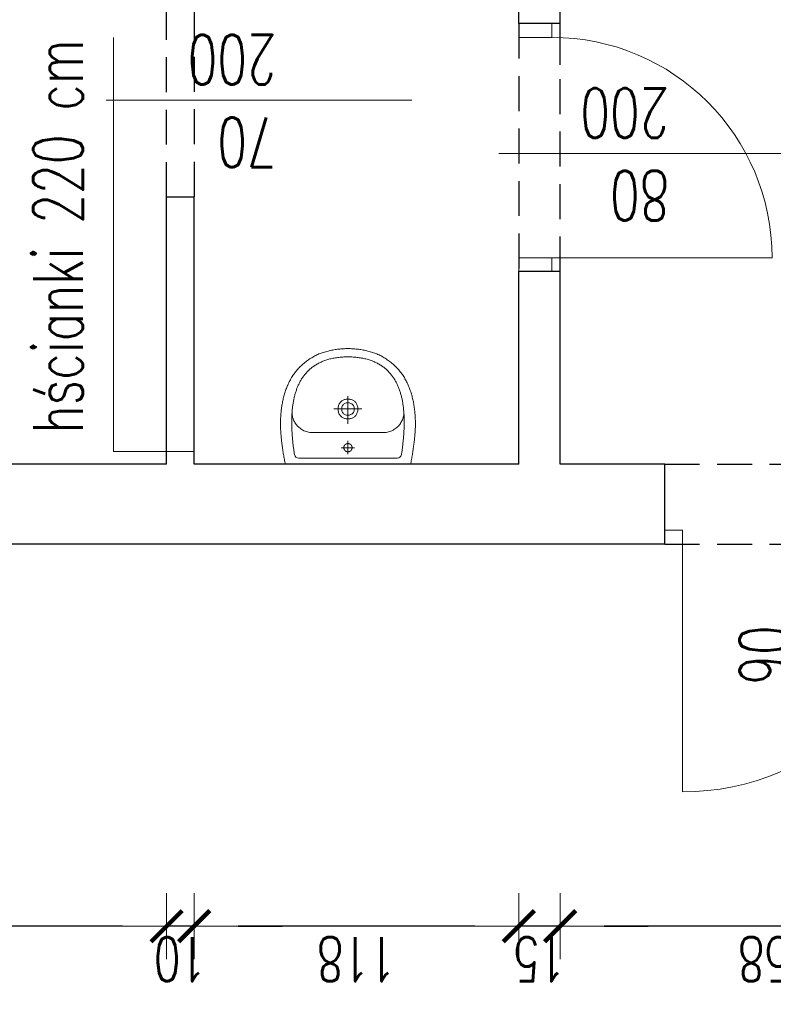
# Model space of a CAD drawing. Header units: millimetres. Extents: x -2948 to 78628, y 64669 to 215420.
# Tile 10 of 256: x 48207 to 48481, y 73176 to 73534. Entities that reach past the tile are written whole.
import ezdxf

# ---------------------------------------------------------------- set-up
doc = ezdxf.new("R2010")
doc.units = ezdxf.units.MM
doc.linetypes.add('HIDDEN', pattern=[9.525, 6.35, -3.175])
for name, color, linetype, lineweight in [('OPIS', 2, 'Continuous', 13), ('POMOC', 1, 'Continuous', 13), ('STOLARKA', 3, 'Continuous', 13), ('WYMIAR', 5, 'Continuous', 13), ('WYPOSAZENIE_SANITARNE', 122, 'Continuous', 5), ('ŚCIANY', 7, 'Continuous', 30)]:
    doc.layers.add(name, color=color, linetype=linetype, lineweight=lineweight)
doc.layers.add('pomocnicza', color=4, linetype='Continuous')
doc.styles.add('style2', font='romans.shx', dxfattribs={"width": 0.7})
doc.dimstyles.new('100', dxfattribs={"dimscale": 80, "dimtxt": 0.2, "dimasz": 0.2, "dimexe": 1.25, "dimexo": 0.625, "dimgap": 0.05, "dimtad": 1, "dimdec": 0, "dimdsep": 46, "dimlunit": 6, "dimtxsty": 'style2', "dimblk1": 'TICK', "dimblk2": 'TICK', "dimsah": 1, "dimcen": 0.2, "dimse1": 1, "dimse2": 1, "dimclrd": 256, "dimclrt": 2, "dimadec": 0, "dimazin": 0, "dimtfac": 1, "dimtdec": 0, "dimtix": 1, "dimtmove": 1, "dimatfit": 0, "dimldrblk": 'DOTSMALL', "dimfxl": 1, "dimtolj": 1, "dimtzin": 0, "dimarcsym": 0})

# ---------------------------------------------------------------- blocks, each defined once
blk = doc.blocks.new('TICK')
at = {"color": 5}
for p, q in [((0, -0.75), (0, 0.75)), ((-1, 0), (1, 0))]:
    blk.add_line(p, q, dxfattribs=at)
at = {"const_width": 0.1}
blk.add_lwpolyline([(-0.354, -0.354), (0.354, 0.354)], dxfattribs=at)
blk = doc.blocks.new('*D681')
at = {"layer": 'Defpoints', "color": 0, "ltscale": 2, "transparency": 16777216}
for p in [(48441.6, 73364.41), (48544.6, 73364.41), (48441.6, 73159.6)]:
    blk.add_point(p, dxfattribs=at)
at = {"layer": 'WYMIAR', "lineweight": -2, "ltscale": 2, "transparency": 16777216}
blk.add_line((48528.6, 73159.6), (48457.6, 73159.6), dxfattribs=at)
at = {"layer": 'WYMIAR', "lineweight": -2, "ltscale": 2, "transparency": 16777216, "xscale": 16, "yscale": 16, "zscale": 16, "rotation": 180}
blk.add_blockref('TICK', (48441.6, 73159.6), dxfattribs=at)
at = {"layer": 'WYMIAR', "lineweight": -2, "ltscale": 2, "transparency": 16777216, "xscale": 16, "yscale": 16, "zscale": 16}
blk.add_blockref('TICK', (48544.6, 73159.6), dxfattribs=at)
at = {"layer": 'WYMIAR', "color": 2, "ltscale": 2, "transparency": 16777216, "insert": (48493.1, 73147.6), "char_height": 16, "attachment_point": 5, "rotation": 180, "style": 'style2'}
blk.add_mtext('\\A1;103', dxfattribs=at)
blk = doc.blocks.new('_DotSmall')
at = {"layer": 'OPIS', "color": 0, "const_width": 0.5}
blk.add_lwpolyline([(-0.0625, 0, 1), (0.0625, 0, 1)], format="xyb", close=True, dxfattribs=at)
blk = doc.blocks.new('*D682')
at = {"layer": 'Defpoints', "color": 0, "ltscale": 2, "transparency": 16777216}
for p in [(48155.6, 73364.41), (48441.6, 73364.41), (48155.6, 73159.6)]:
    blk.add_point(p, dxfattribs=at)
at = {"layer": 'WYMIAR', "lineweight": -2, "ltscale": 2, "transparency": 16777216}
blk.add_line((48425.6, 73159.6), (48171.6, 73159.6), dxfattribs=at)
at = {"layer": 'WYMIAR', "lineweight": -2, "ltscale": 2, "transparency": 16777216, "xscale": 16, "yscale": 16, "zscale": 16, "rotation": 180}
blk.add_blockref('TICK', (48155.6, 73159.6), dxfattribs=at)
at = {"layer": 'WYMIAR', "lineweight": -2, "ltscale": 2, "transparency": 16777216, "xscale": 16, "yscale": 16, "zscale": 16}
blk.add_blockref('TICK', (48441.6, 73159.6), dxfattribs=at)
at = {"layer": 'WYMIAR', "color": 2, "ltscale": 2, "transparency": 16777216, "insert": (48298.6, 73147.6), "char_height": 16, "attachment_point": 5, "rotation": 180, "style": 'style2'}
blk.add_mtext('\\A1;286', dxfattribs=at)
blk = doc.blocks.new('G$C88593572')
at = {"layer": 'STOLARKA', "ltscale": 2}
blk.add_line((-85, 22), (-85, 102), dxfattribs=at)
for points in [[(-90, 10), (-90, 22), (-85, 22), (-85, 10)], [(-5, 10), (-5, 22), (0, 22), (0, 10)]]:
    blk.add_lwpolyline(points, close=True, dxfattribs=at)
blk.add_arc((-85, 22), 80, 0, 90, dxfattribs=at)
blk = doc.blocks.new('A$C17BC5D8D')
at = {"layer": 'WYPOSAZENIE_SANITARNE'}
blk.add_line((3.81, -7.43), (3.81, -7.43), dxfattribs=at)
for points in [[(-2.19, 13.82), (-2.19, -8.88), (-2.19, -31.68), (-1.76, -31.78), (-1.34, -31.87), (-0.91, -31.96), (-0.47, -32.04), (-0.04, -32.12), (0.4, -32.2), (0.84, -32.27), (1.28, -32.35), (1.73, -32.42), (2.17, -32.48), (2.61, -32.55), (3.06, -32.61), (3.5, -32.67), (3.94, -32.73), (4.39, -32.79), (4.83, -32.85), (5.26, -32.91), (5.7, -32.97), (6.13, -33.02), (6.56, -33.08), (6.98, -33.13), (7.4, -33.17), (7.82, -33.21), (8.24, -33.25), (8.67, -33.28), (9.09, -33.31), (9.51, -33.34), (9.93, -33.37), (10.36, -33.39), (10.78, -33.4), (11.2, -33.42), (11.63, -33.43), (12.05, -33.44), (12.47, -33.44), (12.9, -33.44), (13.32, -33.43), (13.74, -33.43), (14.17, -33.41), (14.59, -33.4), (15.01, -33.38), (15.43, -33.35), (15.86, -33.32), (16.28, -33.29), (16.7, -33.25), (17.12, -33.21), (17.54, -33.16), (17.96, -33.11), (18.37, -33.05), (18.79, -32.99), (19.21, -32.92), (19.62, -32.85), (20.04, -32.77), (20.45, -32.69), (20.87, -32.61), (21.28, -32.51), (21.69, -32.42), (22.1, -32.31), (22.51, -32.21), (22.91, -32.09), (23.32, -31.97), (23.72, -31.85), (24.13, -31.72), (24.53, -31.58), (24.93, -31.44), (25.33, -31.29), (25.72, -31.14), (26.12, -30.98), (26.51, -30.81), (26.9, -30.64), (26.9, -30.64), (27.31, -30.45), (27.7, -30.26), (28.1, -30.06), (28.48, -29.85), (28.86, -29.64), (29.24, -29.42), (29.61, -29.19), (29.97, -28.95), (30.33, -28.71), (30.68, -28.47), (31.02, -28.21), (31.36, -27.95), (31.7, -27.68), (32.03, -27.41), (32.35, -27.13), (32.66, -26.84), (32.97, -26.55), (33.28, -26.24), (33.58, -25.94), (33.87, -25.62), (34.16, -25.3), (34.44, -24.97), (34.72, -24.63), (34.99, -24.29), (35.26, -23.93), (35.52, -23.58), (35.77, -23.21), (36.02, -22.84), (36.27, -22.46), (36.49, -22.1), (36.71, -21.74), (36.92, -21.37), (37.12, -21), (37.31, -20.62), (37.5, -20.23), (37.67, -19.84), (37.84, -19.45), (38, -19.05), (38.15, -18.65), (38.29, -18.25), (38.43, -17.84), (38.56, -17.43), (38.68, -17.01), (38.79, -16.59), (38.9, -16.17), (39, -15.75), (39.1, -15.33), (39.18, -14.9), (39.27, -14.48), (39.34, -14.05), (39.41, -13.62), (39.47, -13.19), (39.53, -12.76), (39.58, -12.33), (39.63, -11.9), (39.67, -11.47), (39.71, -11.05), (39.74, -10.62), (39.77, -10.19), (39.79, -9.77), (39.8, -9.35), (39.82, -8.93), (39.82, -8.93), (39.8, -8.51), (39.79, -8.08), (39.77, -7.66), (39.74, -7.23), (39.71, -6.81), (39.67, -6.38), (39.63, -5.95), (39.58, -5.52), (39.53, -5.09), (39.47, -4.66), (39.41, -4.23), (39.34, -3.8), (39.27, -3.38), (39.18, -2.95), (39.1, -2.52), (39, -2.1), (38.9, -1.68), (38.79, -1.26), (38.68, -0.84), (38.56, -0.43), (38.43, -0.01), (38.29, 0.39), (38.15, 0.8), (38, 1.2), (37.84, 1.6), (37.67, 1.99), (37.5, 2.38), (37.31, 2.77), (37.12, 3.14), (36.92, 3.52), (36.71, 3.89), (36.49, 4.25), (36.27, 4.61), (36.27, 4.61), (36.02, 4.99), (35.77, 5.36), (35.52, 5.72), (35.26, 6.08), (34.99, 6.43), (34.72, 6.78), (34.44, 7.11), (34.16, 7.44), (33.87, 7.77), (33.58, 8.08), (33.28, 8.39), (32.97, 8.69), (32.66, 8.99), (32.35, 9.28), (32.03, 9.56), (31.7, 9.83), (31.36, 10.1), (31.02, 10.36), (30.68, 10.61), (30.33, 10.86), (29.97, 11.1), (29.61, 11.34), (29.24, 11.56), (28.86, 11.78), (28.48, 12), (28.1, 12.2), (27.7, 12.4), (27.31, 12.6), (26.9, 12.78), (26.9, 12.78), (26.51, 12.96), (26.12, 13.12), (25.72, 13.28), (25.33, 13.44), (24.93, 13.59), (24.53, 13.73), (24.13, 13.86), (23.72, 14), (23.32, 14.12), (22.91, 14.24), (22.51, 14.35), (22.1, 14.46), (21.69, 14.56), (21.28, 14.66), (20.87, 14.75), (20.45, 14.84), (20.04, 14.92), (19.62, 15), (19.21, 15.07), (18.79, 15.14), (18.37, 15.2), (17.96, 15.25), (17.54, 15.31), (17.12, 15.35), (16.7, 15.4), (16.28, 15.43), (15.86, 15.47), (15.43, 15.5), (15.01, 15.52), (14.59, 15.54), (14.17, 15.56), (13.74, 15.57), (13.32, 15.58), (12.9, 15.59), (12.47, 15.59), (12.05, 15.58), (11.63, 15.58), (11.2, 15.57), (10.78, 15.55), (10.36, 15.53), (9.93, 15.51), (9.51, 15.49), (9.09, 15.46), (8.67, 15.43), (8.24, 15.4), (7.82, 15.36), (7.4, 15.32), (6.98, 15.27), (6.56, 15.23), (6.56, 15.23), (6.13, 15.17), (5.7, 15.11), (5.26, 15.06), (4.83, 15), (4.39, 14.94), (3.94, 14.88), (3.5, 14.82), (3.06, 14.76), (2.61, 14.69), (2.17, 14.63), (1.73, 14.56), (1.28, 14.49), (0.84, 14.42), (0.4, 14.34), (-0.04, 14.27), (-0.47, 14.18), (-0.91, 14.1), (-1.34, 14.01), (-1.76, 13.92)], [(36.8, -8.93), (36.8, -8.44), (36.78, -7.96), (36.76, -7.49), (36.73, -7.02), (36.7, -6.57), (36.66, -6.12), (36.61, -5.67), (36.56, -5.24), (36.5, -4.81), (36.44, -4.38), (36.37, -3.97), (36.29, -3.56), (36.21, -3.16), (36.12, -2.76), (36.02, -2.38), (35.92, -1.99), (35.81, -1.62), (35.7, -1.25), (35.59, -0.89), (35.46, -0.53), (35.33, -0.19), (35.2, 0.16), (35.06, 0.49), (34.92, 0.82), (34.77, 1.15), (34.61, 1.47), (34.45, 1.78), (34.29, 2.08), (34.12, 2.38), (33.95, 2.68), (33.77, 2.96), (33.58, 3.25), (33.4, 3.52), (33.2, 3.79), (33.01, 4.06), (32.8, 4.32), (32.6, 4.57), (32.39, 4.82), (32.17, 5.06), (31.95, 5.3), (31.73, 5.53), (31.5, 5.75), (31.27, 5.98), (31.04, 6.19), (30.8, 6.4), (30.56, 6.61), (30.31, 6.81), (30.06, 7), (29.81, 7.19), (29.55, 7.38), (29.29, 7.56), (29.02, 7.74), (28.76, 7.91), (28.49, 8.07), (28.21, 8.24), (27.93, 8.39), (27.65, 8.54), (27.37, 8.69), (27.09, 8.84), (26.8, 8.98), (26.5, 9.11), (26.21, 9.24), (25.91, 9.37), (25.61, 9.49), (25.31, 9.61), (25.01, 9.72), (24.7, 9.83), (24.39, 9.94), (24.08, 10.04), (23.76, 10.14), (23.45, 10.23), (23.13, 10.32), (22.81, 10.41), (22.48, 10.49), (22.16, 10.57), (21.83, 10.64), (21.5, 10.72), (21.17, 10.78), (20.84, 10.85), (20.51, 10.91), (20.18, 10.97), (19.84, 11.02), (19.5, 11.08), (19.16, 11.12), (18.82, 11.17), (18.48, 11.21), (18.14, 11.25), (17.8, 11.29), (17.45, 11.32), (17.11, 11.35), (16.76, 11.38), (16.41, 11.4), (16.06, 11.43), (15.72, 11.45), (15.37, 11.46), (15.02, 11.48), (14.67, 11.49), (14.32, 11.5), (13.97, 11.51), (13.61, 11.51), (13.26, 11.51), (12.91, 11.51), (12.56, 11.51), (12.21, 11.51), (11.86, 11.5), (11.5, 11.49), (11.15, 11.48), (10.8, 11.47), (10.45, 11.45), (10.1, 11.44), (9.75, 11.42), (9.4, 11.4), (9.05, 11.38), (8.7, 11.36), (8.36, 11.33), (8.01, 11.31), (7.66, 11.28), (7.32, 11.25), (6.97, 11.22), (6.63, 11.19), (6.29, 11.15), (5.95, 11.12), (5.61, 11.08), (5.27, 11.05), (4.93, 11.01), (4.6, 10.97), (4.26, 10.93), (3.93, 10.89), (3.6, 10.85), (3.27, 10.8), (2.94, 10.76), (2.61, 10.72), (2.29, 10.67), (1.97, 10.63), (1.65, 10.58), (1.33, 10.53), (1.33, 10.53), (0.77, 10.3), (0.38, 9.98), (0.13, 9.53), (0.01, 8.93), (-0.01, -8.93), (0.01, -26.78), (0.13, -27.38), (0.38, -27.83), (0.77, -28.16), (1.33, -28.39), (1.65, -28.43), (1.97, -28.48), (2.29, -28.52), (2.61, -28.57), (2.94, -28.61), (3.27, -28.66), (3.6, -28.7), (3.93, -28.74), (4.26, -28.78), (4.6, -28.82), (4.93, -28.86), (5.27, -28.9), (5.61, -28.93), (5.95, -28.97), (6.29, -29.01), (6.63, -29.04), (6.97, -29.07), (7.32, -29.1), (7.66, -29.13), (8.01, -29.16), (8.36, -29.18), (8.7, -29.21), (9.05, -29.23), (9.4, -29.25), (9.75, -29.27), (10.1, -29.29), (10.45, -29.31), (10.8, -29.32), (11.15, -29.33), (11.5, -29.34), (11.86, -29.35), (12.21, -29.36), (12.56, -29.36), (12.91, -29.37), (13.26, -29.37), (13.61, -29.36), (13.97, -29.36), (14.32, -29.35), (14.67, -29.34), (15.02, -29.33), (15.37, -29.32), (15.72, -29.3), (16.06, -29.28), (16.41, -29.26), (16.76, -29.23), (17.11, -29.2), (17.45, -29.17), (17.8, -29.14), (18.14, -29.1), (18.48, -29.07), (18.82, -29.02), (19.16, -28.98), (19.5, -28.93), (19.84, -28.88), (20.18, -28.82), (20.51, -28.76), (20.84, -28.7), (21.17, -28.64), (21.5, -28.57), (21.83, -28.5), (22.16, -28.42), (22.48, -28.34), (22.81, -28.26), (23.13, -28.17), (23.45, -28.08), (23.76, -27.99), (24.08, -27.89), (24.39, -27.79), (24.7, -27.68), (25.01, -27.57), (25.31, -27.46), (25.61, -27.34), (25.91, -27.22), (26.21, -27.09), (26.5, -26.96), (26.8, -26.83), (27.09, -26.69), (27.37, -26.55), (27.65, -26.4), (27.93, -26.25), (28.21, -26.09), (28.49, -25.93), (28.76, -25.76), (29.02, -25.59), (29.29, -25.41), (29.55, -25.23), (29.81, -25.05), (30.06, -24.86), (30.31, -24.66), (30.56, -24.46), (30.8, -24.26), (31.04, -24.04), (31.27, -23.83), (31.5, -23.61), (31.73, -23.38), (31.95, -23.15), (32.17, -22.91), (32.39, -22.67), (32.6, -22.42), (32.8, -22.17), (33.01, -21.91), (33.2, -21.64), (33.4, -21.37), (33.58, -21.1), (33.77, -20.82), (33.95, -20.53), (34.12, -20.24), (34.29, -19.94), (34.45, -19.63), (34.61, -19.32), (34.77, -19), (34.92, -18.68), (35.06, -18.35), (35.2, -18.01), (35.33, -17.67), (35.46, -17.32), (35.59, -16.96), (35.7, -16.6), (35.81, -16.23), (35.92, -15.86), (36.02, -15.48), (36.12, -15.09), (36.21, -14.69), (36.29, -14.29), (36.37, -13.88), (36.44, -13.47), (36.5, -13.05), (36.56, -12.62), (36.61, -12.18), (36.66, -11.74), (36.7, -11.29), (36.73, -10.83), (36.76, -10.36), (36.78, -9.89), (36.8, -9.41), (36.8, -8.93)], [(17.86, -5.33), (18.22, -5.34), (18.57, -5.38), (18.89, -5.45), (19.19, -5.54), (19.47, -5.65), (19.74, -5.79), (19.99, -5.94), (20.21, -6.11), (20.42, -6.3), (20.61, -6.5), (20.78, -6.72), (20.93, -6.95), (21.06, -7.19), (21.18, -7.44), (21.27, -7.7), (21.35, -7.97), (21.41, -8.24), (21.44, -8.51), (21.46, -8.79), (21.46, -9.07), (21.44, -9.34), (21.41, -9.62), (21.35, -9.89), (21.27, -10.15), (21.18, -10.41), (21.06, -10.66), (20.93, -10.9), (20.78, -11.13), (20.61, -11.35), (20.42, -11.55), (20.21, -11.74), (19.98, -11.91), (19.74, -12.07), (19.47, -12.2), (19.19, -12.31), (18.89, -12.41), (18.56, -12.47), (18.22, -12.51), (17.86, -12.53), (17.5, -12.51), (17.16, -12.47), (16.84, -12.41), (16.54, -12.31), (16.25, -12.2), (15.99, -12.07), (15.74, -11.91), (15.52, -11.74), (15.31, -11.55), (15.12, -11.35), (14.95, -11.13), (14.8, -10.9), (14.66, -10.66), (14.55, -10.41), (14.46, -10.15), (14.38, -9.88), (14.32, -9.61), (14.28, -9.34), (14.27, -9.06), (14.27, -8.79), (14.28, -8.51), (14.32, -8.24), (14.38, -7.97), (14.46, -7.7), (14.55, -7.44), (14.66, -7.19), (14.8, -6.95), (14.95, -6.72), (15.12, -6.5), (15.31, -6.3), (15.52, -6.11), (15.74, -5.94), (15.99, -5.79), (16.25, -5.65), (16.54, -5.54), (16.84, -5.45), (17.16, -5.38), (17.5, -5.34), (17.86, -5.33)], [(17.86, -6.63), (18.23, -6.65), (18.57, -6.72), (18.87, -6.82), (19.14, -6.97), (19.38, -7.14), (19.59, -7.35), (19.77, -7.57), (19.91, -7.82), (20.02, -8.08), (20.1, -8.36), (20.15, -8.64), (20.16, -8.93), (20.15, -9.21), (20.1, -9.5), (20.02, -9.77), (19.91, -10.03), (19.76, -10.28), (19.59, -10.51), (19.38, -10.71), (19.14, -10.89), (18.87, -11.03), (18.57, -11.14), (18.23, -11.2), (17.86, -11.23), (17.5, -11.2), (17.16, -11.14), (16.86, -11.03), (16.59, -10.89), (16.35, -10.71), (16.14, -10.51), (15.96, -10.28), (15.82, -10.03), (15.71, -9.77), (15.63, -9.5), (15.58, -9.21), (15.56, -8.93), (15.58, -8.64), (15.63, -8.36), (15.71, -8.08), (15.82, -7.82), (15.96, -7.57), (16.14, -7.35), (16.35, -7.14), (16.59, -6.97), (16.86, -6.82), (17.16, -6.72), (17.5, -6.65), (17.86, -6.63)], [(3.81, -7.43), (3.79, -7.43), (3.77, -7.43), (3.75, -7.43), (3.73, -7.43), (3.71, -7.43), (3.69, -7.43), (3.67, -7.43), (3.64, -7.44), (3.62, -7.44), (3.6, -7.44), (3.58, -7.44), (3.56, -7.45), (3.54, -7.45), (3.52, -7.46), (3.5, -7.46), (3.48, -7.46), (3.46, -7.47), (3.44, -7.47), (3.42, -7.48), (3.39, -7.49), (3.37, -7.49), (3.35, -7.5), (3.33, -7.5), (3.31, -7.51), (3.29, -7.52), (3.27, -7.53), (3.25, -7.53), (3.23, -7.54), (3.22, -7.55), (3.2, -7.56), (3.18, -7.57), (3.16, -7.58), (3.14, -7.59), (3.12, -7.6), (3.1, -7.61), (3.08, -7.62), (3.06, -7.63), (3.05, -7.64), (3.03, -7.65), (3.01, -7.66), (2.99, -7.67), (2.97, -7.68), (2.96, -7.69), (2.94, -7.71), (2.92, -7.72), (2.9, -7.73), (2.89, -7.75), (2.87, -7.76), (2.85, -7.77), (2.84, -7.79), (2.82, -7.8), (2.81, -7.81), (2.79, -7.83), (2.78, -7.84), (2.76, -7.86), (2.75, -7.87), (2.73, -7.89), (2.72, -7.9), (2.7, -7.92), (2.69, -7.93), (2.67, -7.95), (2.66, -7.97), (2.65, -7.98), (2.63, -8), (2.62, -8.02), (2.61, -8.03), (2.59, -8.05), (2.58, -8.07), (2.57, -8.08), (2.56, -8.1), (2.55, -8.12), (2.54, -8.14), (2.52, -8.16), (2.51, -8.17), (2.5, -8.19), (2.49, -8.21), (2.48, -8.23), (2.47, -8.25), (2.46, -8.27), (2.45, -8.29), (2.45, -8.31), (2.44, -8.33), (2.43, -8.35), (2.42, -8.37), (2.41, -8.39), (2.41, -8.41), (2.4, -8.43), (2.39, -8.45), (2.38, -8.47), (2.38, -8.49), (2.37, -8.51), (2.37, -8.53), (2.36, -8.55), (2.36, -8.57), (2.35, -8.59), (2.35, -8.61), (2.34, -8.63), (2.34, -8.65), (2.33, -8.67), (2.33, -8.69), (2.33, -8.71), (2.32, -8.73), (2.32, -8.76), (2.32, -8.78), (2.32, -8.8), (2.32, -8.82), (2.31, -8.84), (2.31, -8.86), (2.31, -8.88), (2.31, -8.9), (2.31, -8.92), (2.31, -8.95), (2.31, -8.97), (2.31, -8.99), (2.31, -9.01), (2.32, -9.03), (2.32, -9.05), (2.32, -9.07), (2.32, -9.09), (2.32, -9.12), (2.33, -9.14), (2.33, -9.16), (2.33, -9.18), (2.34, -9.2), (2.34, -9.22), (2.35, -9.24), (2.35, -9.26), (2.35, -9.28), (2.36, -9.3), (2.37, -9.32), (2.37, -9.34), (2.38, -9.36), (2.38, -9.38), (2.39, -9.4), (2.4, -9.42), (2.4, -9.44), (2.41, -9.46), (2.42, -9.48), (2.43, -9.5), (2.44, -9.52), (2.44, -9.54), (2.45, -9.56), (2.46, -9.58), (2.47, -9.6), (2.48, -9.62), (2.49, -9.64), (2.5, -9.66), (2.51, -9.67), (2.52, -9.69), (2.53, -9.71), (2.54, -9.73), (2.56, -9.75), (2.57, -9.77), (2.58, -9.78), (2.59, -9.8), (2.6, -9.82), (2.62, -9.83), (2.63, -9.85), (2.64, -9.87), (2.66, -9.88), (2.67, -9.9), (2.68, -9.92), (2.7, -9.93), (2.71, -9.95), (2.73, -9.96), (2.74, -9.98), (2.76, -9.99), (2.77, -10.01), (2.79, -10.02), (2.8, -10.04), (2.82, -10.05), (2.84, -10.07), (2.85, -10.08), (2.87, -10.09), (2.88, -10.11), (2.9, -10.12), (2.92, -10.13), (2.94, -10.14), (2.95, -10.16), (2.97, -10.17), (2.99, -10.18), (3.01, -10.19), (3.02, -10.2), (3.04, -10.21), (3.06, -10.22), (3.08, -10.24), (3.1, -10.25), (3.12, -10.26), (3.13, -10.27), (3.15, -10.27), (3.17, -10.28), (3.19, -10.29), (3.21, -10.3), (3.23, -10.31), (3.25, -10.32), (3.27, -10.33), (3.29, -10.33), (3.31, -10.34), (3.33, -10.35), (3.35, -10.35), (3.37, -10.36), (3.39, -10.37), (3.41, -10.37), (3.43, -10.38), (3.45, -10.38), (3.47, -10.39), (3.49, -10.39), (3.51, -10.4), (3.54, -10.4), (3.56, -10.4), (3.58, -10.41), (3.6, -10.41), (3.62, -10.41), (3.64, -10.42), (3.66, -10.42), (3.68, -10.42), (3.7, -10.42), (3.73, -10.42), (3.75, -10.43), (3.77, -10.43), (3.79, -10.43), (3.81, -10.43), (3.83, -10.43), (3.85, -10.43), (3.87, -10.43), (3.9, -10.42), (3.92, -10.42), (3.94, -10.42), (3.96, -10.42), (3.98, -10.42), (4, -10.41), (4.02, -10.41), (4.04, -10.41), (4.06, -10.41), (4.08, -10.4), (4.11, -10.4), (4.13, -10.39), (4.15, -10.39), (4.17, -10.38), (4.19, -10.38), (4.21, -10.37), (4.23, -10.37), (4.25, -10.36), (4.27, -10.36), (4.29, -10.35), (4.31, -10.34), (4.33, -10.33), (4.35, -10.33), (4.37, -10.32), (4.39, -10.31), (4.41, -10.3), (4.43, -10.29), (4.45, -10.29), (4.47, -10.28), (4.49, -10.27), (4.5, -10.26), (4.52, -10.25), (4.54, -10.24), (4.56, -10.23), (4.58, -10.22), (4.6, -10.2), (4.61, -10.19), (4.63, -10.18), (4.65, -10.17), (4.67, -10.16), (4.69, -10.15), (4.7, -10.13), (4.72, -10.12), (4.74, -10.11), (4.75, -10.09), (4.77, -10.08), (4.79, -10.07), (4.8, -10.05), (4.82, -10.04), (4.83, -10.03), (4.85, -10.01), (4.86, -10), (4.88, -9.98), (4.89, -9.97), (4.91, -9.95), (4.92, -9.93), (4.94, -9.92), (4.95, -9.9), (4.96, -9.89), (4.98, -9.87), (4.99, -9.85), (5, -9.84), (5.02, -9.82), (5.03, -9.8), (5.04, -9.79), (5.05, -9.77), (5.07, -9.75), (5.08, -9.73), (5.09, -9.71), (5.1, -9.7), (5.11, -9.68), (5.12, -9.66), (5.13, -9.64), (5.14, -9.62), (5.15, -9.6), (5.16, -9.58), (5.17, -9.57), (5.18, -9.55), (5.19, -9.53), (5.2, -9.51), (5.2, -9.49), (5.21, -9.47), (5.22, -9.45), (5.23, -9.43), (5.23, -9.41), (5.24, -9.39), (5.25, -9.37), (5.25, -9.35), (5.26, -9.33), (5.26, -9.31), (5.27, -9.29), (5.27, -9.27), (5.28, -9.24), (5.28, -9.22), (5.29, -9.2), (5.29, -9.18), (5.29, -9.16), (5.3, -9.14), (5.3, -9.12), (5.3, -9.1), (5.3, -9.08), (5.31, -9.06), (5.31, -9.03), (5.31, -9.01), (5.31, -8.99), (5.31, -8.97), (5.31, -8.95), (5.31, -8.93), (5.31, -8.91), (5.31, -8.89), (5.31, -8.86), (5.31, -8.84), (5.31, -8.82), (5.31, -8.8), (5.31, -8.78), (5.3, -8.76), (5.3, -8.74), (5.3, -8.72), (5.29, -8.7), (5.29, -8.67), (5.29, -8.65), (5.28, -8.63), (5.28, -8.61), (5.27, -8.59), (5.27, -8.57), (5.26, -8.55), (5.26, -8.53), (5.25, -8.51), (5.25, -8.49), (5.24, -8.47), (5.23, -8.45), (5.23, -8.43), (5.22, -8.41), (5.21, -8.39), (5.2, -8.37), (5.2, -8.35), (5.19, -8.33), (5.18, -8.31), (5.17, -8.29), (5.16, -8.27), (5.15, -8.25), (5.14, -8.23), (5.13, -8.22), (5.12, -8.2), (5.11, -8.18), (5.1, -8.16), (5.09, -8.14), (5.08, -8.12), (5.07, -8.11), (5.06, -8.09), (5.04, -8.07), (5.03, -8.05), (5.02, -8.04), (5.01, -8.02), (4.99, -8), (4.98, -7.99), (4.97, -7.97), (4.95, -7.95), (4.94, -7.94), (4.93, -7.92), (4.91, -7.91), (4.9, -7.89), (4.88, -7.87), (4.87, -7.86), (4.85, -7.84), (4.84, -7.83), (4.82, -7.82), (4.8, -7.8), (4.79, -7.79), (4.77, -7.77), (4.76, -7.76), (4.74, -7.75), (4.72, -7.73), (4.71, -7.72), (4.69, -7.71), (4.67, -7.7), (4.65, -7.68), (4.64, -7.67), (4.62, -7.66), (4.6, -7.65), (4.58, -7.64), (4.56, -7.63), (4.55, -7.62), (4.53, -7.61), (4.51, -7.6), (4.49, -7.59), (4.47, -7.58), (4.45, -7.57), (4.43, -7.56), (4.41, -7.55), (4.39, -7.54), (4.37, -7.54), (4.35, -7.53), (4.33, -7.52), (4.31, -7.51), (4.29, -7.51), (4.27, -7.5), (4.25, -7.49), (4.23, -7.49), (4.21, -7.48), (4.19, -7.48), (4.17, -7.47), (4.15, -7.47), (4.13, -7.46), (4.11, -7.46), (4.09, -7.45), (4.07, -7.45), (4.05, -7.44), (4.03, -7.44), (4, -7.44), (3.98, -7.44), (3.96, -7.43), (3.94, -7.43), (3.92, -7.43), (3.9, -7.43), (3.88, -7.43), (3.86, -7.43), (3.84, -7.43), (3.81, -7.43)]]:
    blk.add_lwpolyline(points, close=True, dxfattribs=at)
for points in [[(16.87, 11.37), (16.57, 11.39), (16.26, 11.39), (15.94, 11.38), (15.62, 11.34), (15.28, 11.28), (14.95, 11.2), (14.61, 11.1), (14.27, 10.99), (13.93, 10.85), (13.6, 10.7), (13.26, 10.52), (12.93, 10.33), (12.61, 10.12), (12.29, 9.89), (11.98, 9.65), (11.68, 9.38), (11.4, 9.1), (11.12, 8.81), (10.86, 8.49), (10.62, 8.16), (10.39, 7.81), (10.18, 7.45), (9.99, 7.07), (9.82, 6.67), (9.67, 6.26), (9.54, 5.83), (9.45, 5.39), (9.37, 4.93), (9.33, 4.46), (9.31, 3.97)], [(9.31, 3.97), (9.31, -8.93), (9.31, -21.83)], [(3.81, -11.36), (3.81, -6.49)], [(17.89, -3.84), (17.89, -14.02)], [(6.34, -8.93), (1.5, -8.93)], [(22.54, -8.93), (12.53, -8.93)], [(9.31, -21.83), (9.33, -22.31), (9.37, -22.78), (9.45, -23.24), (9.54, -23.68), (9.67, -24.11), (9.82, -24.52), (9.99, -24.92), (10.18, -25.3), (10.39, -25.66), (10.62, -26.01), (10.86, -26.34), (11.12, -26.66), (11.4, -26.96), (11.68, -27.24), (11.98, -27.5), (12.29, -27.75), (12.61, -27.97), (12.93, -28.18), (13.26, -28.38), (13.6, -28.55), (13.93, -28.7), (14.27, -28.84), (14.61, -28.96), (14.95, -29.05), (15.28, -29.13), (15.62, -29.19), (15.94, -29.23), (16.26, -29.25), (16.57, -29.24), (16.87, -29.22)]]:
    blk.add_lwpolyline(points, dxfattribs=at)
blk = doc.blocks.new('*D961')
at = {"layer": 'Defpoints', "color": 0, "ltscale": 2, "transparency": 16777216}
for p in [(48441.6, 73349.91), (48544.6, 73349.91), (48441.6, 73159.6)]:
    blk.add_point(p, dxfattribs=at)
at = {"layer": 'WYMIAR', "lineweight": -2, "ltscale": 2, "transparency": 16777216}
blk.add_line((48528.6, 73159.6), (48457.6, 73159.6), dxfattribs=at)
at = {"layer": 'WYMIAR', "lineweight": -2, "ltscale": 2, "transparency": 16777216, "xscale": 16, "yscale": 16, "zscale": 16, "rotation": 180}
blk.add_blockref('TICK', (48441.6, 73159.6), dxfattribs=at)
at = {"layer": 'WYMIAR', "lineweight": -2, "ltscale": 2, "transparency": 16777216, "xscale": 16, "yscale": 16, "zscale": 16}
blk.add_blockref('TICK', (48544.6, 73159.6), dxfattribs=at)
at = {"layer": 'WYMIAR', "color": 2, "ltscale": 2, "transparency": 16777216, "insert": (48493.1, 73147.6), "char_height": 16, "attachment_point": 5, "rotation": 180, "style": 'style2'}
blk.add_mtext('\\A1;103', dxfattribs=at)
blk = doc.blocks.new('*D962')
at = {"layer": 'Defpoints', "color": 0, "ltscale": 2, "transparency": 16777216}
for p in [(47932.6, 73364.41), (48441.6, 73364.41), (47932.6, 73159.6)]:
    blk.add_point(p, dxfattribs=at)
at = {"layer": 'WYMIAR', "lineweight": -2, "ltscale": 2, "transparency": 16777216}
blk.add_line((48425.6, 73159.6), (47948.6, 73159.6), dxfattribs=at)
at = {"layer": 'WYMIAR', "lineweight": -2, "ltscale": 2, "transparency": 16777216, "xscale": 16, "yscale": 16, "zscale": 16, "rotation": 180}
blk.add_blockref('TICK', (47932.6, 73159.6), dxfattribs=at)
at = {"layer": 'WYMIAR', "lineweight": -2, "ltscale": 2, "transparency": 16777216, "xscale": 16, "yscale": 16, "zscale": 16}
blk.add_blockref('TICK', (48441.6, 73159.6), dxfattribs=at)
at = {"layer": 'WYMIAR', "color": 2, "ltscale": 2, "transparency": 16777216, "insert": (48187.1, 73147.6), "char_height": 16, "attachment_point": 5, "rotation": 180, "style": 'style2'}
blk.add_mtext('\\A1;509', dxfattribs=at)
blk = doc.blocks.new('*D965')
at = {"layer": 'Defpoints', "color": 0, "ltscale": 2, "transparency": 16777216}
for p in [(47932.6, 73376.19), (48882.6, 73376.19), (48882.6, 73116.48)]:
    blk.add_point(p, dxfattribs=at)
at = {"layer": 'WYMIAR', "lineweight": -2, "ltscale": 2, "transparency": 16777216}
blk.add_line((47948.6, 73116.48), (48866.6, 73116.48), dxfattribs=at)
at = {"layer": 'WYMIAR', "lineweight": -2, "ltscale": 2, "transparency": 16777216, "xscale": 16, "yscale": 16, "zscale": 16, "rotation": 180}
blk.add_blockref('TICK', (47932.6, 73116.48), dxfattribs=at)
at = {"layer": 'WYMIAR', "lineweight": -2, "ltscale": 2, "transparency": 16777216, "xscale": 16, "yscale": 16, "zscale": 16}
blk.add_blockref('TICK', (48882.6, 73116.48), dxfattribs=at)
at = {"layer": 'WYMIAR', "color": 2, "ltscale": 2, "transparency": 16777216, "insert": (48407.6, 73104.48), "char_height": 16, "attachment_point": 5, "rotation": 180, "style": 'style2'}
blk.add_mtext('\\A1;950', dxfattribs=at)
blk = doc.blocks.new('*D967')
at = {"layer": 'Defpoints', "color": 0, "ltscale": 2, "transparency": 16777216}
for p in [(47639.43, 75005.84), (48882.6, 73347.84), (47639.43, 73076.98)]:
    blk.add_point(p, dxfattribs=at)
at = {"layer": 'WYMIAR', "lineweight": -2, "ltscale": 2, "transparency": 16777216}
blk.add_line((48866.6, 73076.98), (47655.43, 73076.98), dxfattribs=at)
at = {"layer": 'WYMIAR', "lineweight": -2, "ltscale": 2, "transparency": 16777216, "xscale": 16, "yscale": 16, "zscale": 16, "rotation": 180}
blk.add_blockref('TICK', (47639.43, 73076.98), dxfattribs=at)
at = {"layer": 'WYMIAR', "lineweight": -2, "ltscale": 2, "transparency": 16777216, "xscale": 16, "yscale": 16, "zscale": 16}
blk.add_blockref('TICK', (48882.6, 73076.98), dxfattribs=at)
at = {"layer": 'WYMIAR', "color": 2, "ltscale": 2, "transparency": 16777216, "insert": (48261.01, 73064.98), "char_height": 16, "attachment_point": 5, "rotation": 180, "style": 'style2'}
blk.add_mtext('\\A1;1\xa0243', dxfattribs=at)
blk = doc.blocks.new('*D1080')
at = {"layer": 'Defpoints', "color": 0, "ltscale": 2, "transparency": 16777216}
for p in [(48403.6, 73405.19), (48561.6, 73405.19), (48403.6, 73204.73)]:
    blk.add_point(p, dxfattribs=at)
at = {"layer": 'WYMIAR', "lineweight": -2, "ltscale": 2, "transparency": 16777216}
blk.add_line((48545.6, 73204.73), (48419.6, 73204.73), dxfattribs=at)
at = {"layer": 'WYMIAR', "lineweight": -2, "ltscale": 2, "transparency": 16777216, "xscale": 16, "yscale": 16, "zscale": 16, "rotation": 180}
blk.add_blockref('TICK', (48403.6, 73204.73), dxfattribs=at)
at = {"layer": 'WYMIAR', "lineweight": -2, "ltscale": 2, "transparency": 16777216, "xscale": 16, "yscale": 16, "zscale": 16}
blk.add_blockref('TICK', (48561.6, 73204.73), dxfattribs=at)
at = {"layer": 'WYMIAR', "color": 2, "ltscale": 2, "transparency": 16777216, "insert": (48482.6, 73192.73), "char_height": 16, "attachment_point": 5, "rotation": 180, "style": 'style2'}
blk.add_mtext('\\A1;158', dxfattribs=at)
blk = doc.blocks.new('*D1081')
at = {"layer": 'Defpoints', "color": 0, "ltscale": 2, "transparency": 16777216}
for p in [(48388.6, 73405.19), (48403.6, 73405.19), (48388.6, 73204.73)]:
    blk.add_point(p, dxfattribs=at)
at = {"layer": 'WYMIAR', "lineweight": -2, "ltscale": 2, "transparency": 16777216}
for p, q in [((48372.6, 73204.73), (48356.6, 73204.73)), ((48403.6, 73204.73), (48388.6, 73204.73)), ((48419.6, 73204.73), (48435.6, 73204.73))]:
    blk.add_line(p, q, dxfattribs=at)
at = {"layer": 'WYMIAR', "lineweight": -2, "ltscale": 2, "transparency": 16777216, "xscale": 16, "yscale": 16, "zscale": 16}
blk.add_blockref('TICK', (48388.6, 73204.73), dxfattribs=at)
at = {"layer": 'WYMIAR', "lineweight": -2, "ltscale": 2, "transparency": 16777216, "xscale": 16, "yscale": 16, "zscale": 16, "rotation": 180}
blk.add_blockref('TICK', (48403.6, 73204.73), dxfattribs=at)
at = {"layer": 'WYMIAR', "color": 2, "ltscale": 2, "transparency": 16777216, "insert": (48396.1, 73192.73), "char_height": 16, "attachment_point": 5, "rotation": 180, "style": 'style2'}
blk.add_mtext('\\A1;15', dxfattribs=at)
blk = doc.blocks.new('*D1082')
at = {"layer": 'Defpoints', "color": 0, "ltscale": 2, "transparency": 16777216}
for p in [(48270.6, 73405.19), (48388.6, 73405.19), (48270.6, 73204.73)]:
    blk.add_point(p, dxfattribs=at)
at = {"layer": 'WYMIAR', "lineweight": -2, "ltscale": 2, "transparency": 16777216}
blk.add_line((48372.6, 73204.73), (48286.6, 73204.73), dxfattribs=at)
at = {"layer": 'WYMIAR', "lineweight": -2, "ltscale": 2, "transparency": 16777216, "xscale": 16, "yscale": 16, "zscale": 16, "rotation": 180}
blk.add_blockref('TICK', (48270.6, 73204.73), dxfattribs=at)
at = {"layer": 'WYMIAR', "lineweight": -2, "ltscale": 2, "transparency": 16777216, "xscale": 16, "yscale": 16, "zscale": 16}
blk.add_blockref('TICK', (48388.6, 73204.73), dxfattribs=at)
at = {"layer": 'WYMIAR', "color": 2, "ltscale": 2, "transparency": 16777216, "insert": (48329.6, 73192.73), "char_height": 16, "attachment_point": 5, "rotation": 180, "style": 'style2'}
blk.add_mtext('\\A1;118', dxfattribs=at)
blk = doc.blocks.new('*D1083')
at = {"layer": 'Defpoints', "color": 0, "ltscale": 2, "transparency": 16777216}
for p in [(48260.6, 73405.19), (48270.6, 73405.19), (48260.6, 73204.73)]:
    blk.add_point(p, dxfattribs=at)
at = {"layer": 'WYMIAR', "lineweight": -2, "ltscale": 2, "transparency": 16777216}
for p, q in [((48244.6, 73204.73), (48228.6, 73204.73)), ((48270.6, 73204.73), (48260.6, 73204.73)), ((48286.6, 73204.73), (48302.6, 73204.73))]:
    blk.add_line(p, q, dxfattribs=at)
at = {"layer": 'WYMIAR', "lineweight": -2, "ltscale": 2, "transparency": 16777216, "xscale": 16, "yscale": 16, "zscale": 16}
blk.add_blockref('TICK', (48260.6, 73204.73), dxfattribs=at)
at = {"layer": 'WYMIAR', "lineweight": -2, "ltscale": 2, "transparency": 16777216, "xscale": 16, "yscale": 16, "zscale": 16, "rotation": 180}
blk.add_blockref('TICK', (48270.6, 73204.73), dxfattribs=at)
at = {"layer": 'WYMIAR', "color": 2, "ltscale": 2, "transparency": 16777216, "insert": (48265.6, 73192.73), "char_height": 16, "attachment_point": 5, "rotation": 180, "style": 'style2'}
blk.add_mtext('\\A1;10', dxfattribs=at)
blk = doc.blocks.new('*D1084')
at = {"layer": 'Defpoints', "color": 0, "ltscale": 2, "transparency": 16777216}
for p in [(48067.6, 73405.19), (48260.6, 73405.19), (48067.6, 73204.73)]:
    blk.add_point(p, dxfattribs=at)
at = {"layer": 'WYMIAR', "lineweight": -2, "ltscale": 2, "transparency": 16777216}
blk.add_line((48244.6, 73204.73), (48083.6, 73204.73), dxfattribs=at)
at = {"layer": 'WYMIAR', "lineweight": -2, "ltscale": 2, "transparency": 16777216, "xscale": 16, "yscale": 16, "zscale": 16, "rotation": 180}
blk.add_blockref('TICK', (48067.6, 73204.73), dxfattribs=at)
at = {"layer": 'WYMIAR', "lineweight": -2, "ltscale": 2, "transparency": 16777216, "xscale": 16, "yscale": 16, "zscale": 16}
blk.add_blockref('TICK', (48260.6, 73204.73), dxfattribs=at)
at = {"layer": 'WYMIAR', "color": 2, "ltscale": 2, "transparency": 16777216, "insert": (48164.1, 73192.73), "char_height": 16, "attachment_point": 5, "rotation": 180, "style": 'style2'}
blk.add_mtext('\\A1;193', dxfattribs=at)

msp = doc.modelspace()

# ---------------------------------------------------------------- linework, layer by layer
at = {"layer": 'POMOC'}
for p, q in [((48349.75, 73504.68), (48238.66, 73504.68)), ((48492.45, 73485.3), (48381.36, 73485.3))]:
    msp.add_line(p, q, dxfattribs=at)
at = {"layer": 'pomocnicza', "linetype": 'HIDDEN', "ltscale": 2}
for p, q in [((48260.6, 73469.51), (48260.6, 73539.51)), ((48270.6, 73539.51), (48270.6, 73469.51)), ((48388.6, 73532.51), (48388.6, 73442.51)), ((48403.6, 73442.51), (48403.6, 73532.51)), ((48441.6, 73372.51), (48544.6, 73372.51)), ((48441.6, 73343.51), (48544.6, 73343.51))]:
    msp.add_line(p, q, dxfattribs=at)
at = {"layer": 'STOLARKA', "ltscale": 2}
for p, q in [((48241.27, 73377.17), (48241.27, 73527.45)), ((48241.27, 73377.17), (48270.6, 73377.17)), ((48448.1, 73343.51), (48448.1, 73253.51))]:
    msp.add_line(p, q, dxfattribs=at)
at = {"layer": 'STOLARKA'}
for p, q in [((48441.6, 73348.51), (48448.1, 73348.51)), ((48448.1, 73343.51), (48448.1, 73348.51)), ((48441.6, 73343.51), (48448.1, 73343.51))]:
    msp.add_line(p, q, dxfattribs=at)
at = {"layer": 'STOLARKA', "ltscale": 2}
msp.add_arc((48448.1, 73343.51), 90, 270, 0, dxfattribs=at)
at = {"layer": 'ŚCIANY', "ltscale": 2}
for p, q in [((48403.6, 73517.51), (48403.6, 73670.51)), ((48388.6, 73532.51), (48388.6, 73567.51)), ((48403.6, 73532.51), (48388.6, 73532.51)), ((48270.6, 73469.51), (48260.6, 73469.51)), ((48260.6, 73372.51), (48260.6, 73469.51)), ((48270.6, 73372.51), (48270.6, 73469.51)), ((48388.6, 73372.51), (48388.6, 73442.51)), ((48403.6, 73442.51), (48388.6, 73442.51)), ((48403.6, 73372.51), (48403.6, 73442.51)), ((48260.6, 73372.51), (48155.6, 73372.51)), ((48388.6, 73372.51), (48270.6, 73372.51)), ((48441.6, 73372.51), (48403.6, 73372.51)), ((48441.6, 73343.51), (48441.6, 73372.51)), ((48441.6, 73343.51), (48155.6, 73343.51))]:
    msp.add_line(p, q, dxfattribs=at)

# ---------------------------------------------------------------- block references
at = {"layer": 'STOLARKA', "ltscale": 2, "xscale": -1, "rotation": 270}
msp.add_blockref('G$C88593572', (48378.6, 73532.51), dxfattribs=at)
at = {"layer": 'WYPOSAZENIE_SANITARNE', "rotation": 90}
msp.add_blockref('A$C17BC5D8D', (48317.56, 73374.7), dxfattribs=at)

# ---------------------------------------------------------------- texts
at = {"layer": 'OPIS', "linetype": 'Continuous', "ltscale": 0.2, "char_height": 18, "width": 280.1371, "attachment_point": 1, "style": 'style2'}
for s, insert, rotation in [('hścianki 220 cm', (48212.13, 73383.7), 89.9915), ('70\\P200', (48300.6, 73480.39), 179.9915), ('80\\P200', (48443.31, 73461.01), 179.9915), ('90\\P210', (48468.81, 73292.4), 89.9915)]:
    msp.add_mtext(s, dxfattribs=dict(at, insert=insert, rotation=rotation))

# ---------------------------------------------------------------- dimensions: what is measured, and where the dimension line sits
at = {"layer": 'WYMIAR', "ltscale": 2}
for base, p1, p2, picture, middle in [((47639.43, 73076.98), (48882.6, 73347.84), (47639.43, 75005.84), '*D967', (48261.01, 73064.98)), ((48067.6, 73204.73), (48260.6, 73405.19), (48067.6, 73405.19), '*D1084', (48164.1, 73192.73)), ((48260.6, 73204.73), (48270.6, 73405.19), (48260.6, 73405.19), '*D1083', (48265.6, 73192.73)), ((48270.6, 73204.73), (48388.6, 73405.19), (48270.6, 73405.19), '*D1082', (48329.6, 73192.73)), ((48388.6, 73204.73), (48403.6, 73405.19), (48388.6, 73405.19), '*D1081', (48396.1, 73192.73)), ((48403.6, 73204.73), (48561.6, 73405.19), (48403.6, 73405.19), '*D1080', (48482.6, 73192.73)), ((47932.6, 73159.6), (48441.6, 73364.41), (47932.6, 73364.41), '*D962', (48187.1, 73147.6)), ((48155.6, 73159.6), (48441.6, 73364.41), (48155.6, 73364.41), '*D682', (48298.6, 73147.6)), ((48441.6, 73159.6), (48544.6, 73364.41), (48441.6, 73364.41), '*D681', (48493.1, 73147.6)), ((48441.6, 73159.6), (48544.6, 73349.91), (48441.6, 73349.91), '*D961', (48493.1, 73147.6))]:
    dim = msp.add_linear_dim(base=base, p1=p1, p2=p2, angle=180, dimstyle='100', dxfattribs=at)
    dim.commit()
    dim.dimension.update_dxf_attribs({"geometry": picture, "text_midpoint": middle})
dim = msp.add_aligned_dim(p1=(47932.6, 73376.19), p2=(48882.6, 73376.19), distance=-259.71, dimstyle='100', dxfattribs=at)
dim.commit()
dim.dimension.update_dxf_attribs({"geometry": '*D965', "text_midpoint": (48407.6, 73104.48)})

doc.saveas('drawing.dxf')
